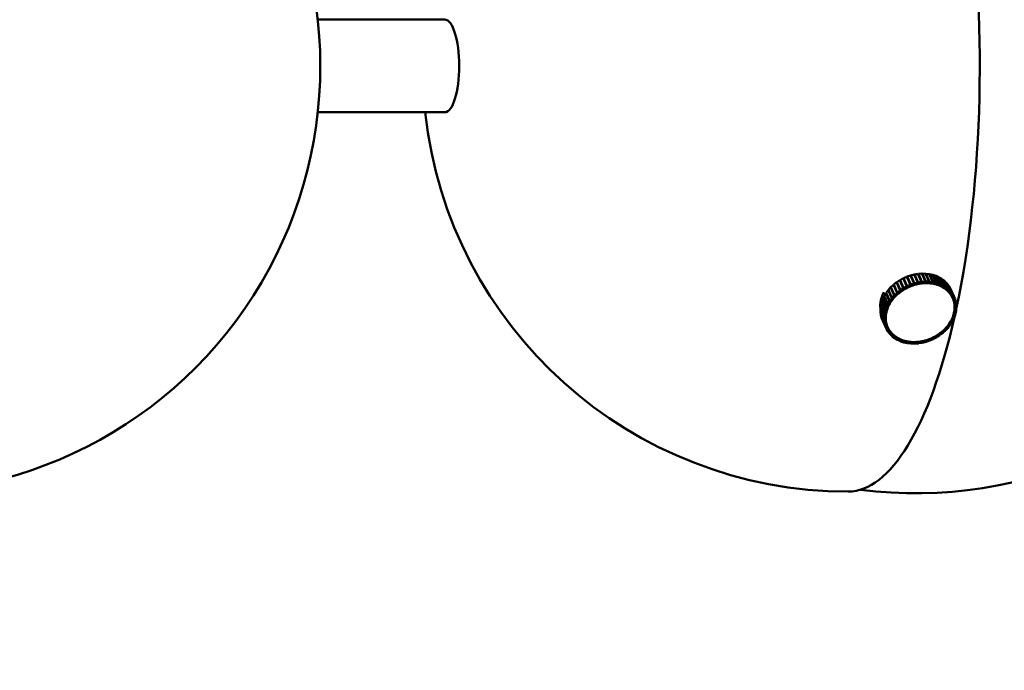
# Model space of a CAD drawing. Header units: millimetres. Extents: x 242 to 3406, y 441 to 2246.
# Tile 30 of 35: x 2931 to 3069, y 761 to 852. Entities that reach past the tile are written whole.
import ezdxf

# ---------------------------------------------------------------- set-up
doc = ezdxf.new("R2010")
doc.units = ezdxf.units.MM
doc.header["$LTSCALE"] = 12
doc.layers.add('Widoczne (ISO)', color=7, linetype='Continuous', lineweight=50)
doc.layers.add('Wymiar (ISO)', color=7, linetype='Continuous', lineweight=18)
doc.styles.add('Tekst notatki (ISO)', font='tahoma.ttf')
doc.dimstyles.new('Domyślne (ISO)', dxfattribs={"dimscale": 12, "dimtxt": 3, "dimasz": 3, "dimexe": 3.175, "dimexo": 0, "dimgap": 0.762, "dimtad": 1, "dimdec": 1, "dimlfac": 0.03937, "dimrnd": 1e-08, "dimzin": 0, "dimdsep": 46, "dimtxsty": 'Tekst notatki (ISO)', "dimblk": 'Filled-1', "dimcen": 0.09, "dimdle": 10, "dimse1": 1, "dimse2": 1, "dimclrd": 256, "dimclre": 256, "dimclrt": 256, "dimadec": 0, "dimazin": 0, "dimtfac": 0.666667, "dimtmove": 0, "dimatfit": 3, "dimfxl": 1, "dimtolj": 1, "dimlwd": 15, "dimlwe": 15, "dimarcsym": 0})

# ---------------------------------------------------------------- blocks, each defined once
blk = doc.blocks.new('Filled-1')
at = {"color": 0}
for p, q in [((0, 0), (-1, 0.25)), ((-1, 0.25), (-1, -0.25)), ((-1, 0), (0, 0)), ((-1, -0.25), (0, 0))]:
    blk.add_line(p, q, dxfattribs=at)
at = {"color": 0, "flags": 128}
blk.add_lwpolyline([(-1, -0.25), (0, 0), (-1, 0.25), (-1, -0.25)], dxfattribs=at)
at = {"color": 0}
blk.add_solid([(-1, -0.25), (0, 0), (-1, 0.25), (-1, -0.25)], dxfattribs=at)
blk = doc.blocks.new('*D4')
at = {"layer": 'Defpoints', "color": 0, "transparency": 16777216}
for p in [(1961.33, 845.66), (3116.62, 845.66), (3116.62, 501.09)]:
    blk.add_point(p, dxfattribs=at)
at = {"layer": 'Wymiar (ISO)', "lineweight": 15, "transparency": 16777216}
blk.add_line((1997.33, 501.09), (3080.62, 501.09), dxfattribs=at)
at = {"layer": 'Wymiar (ISO)', "lineweight": 15, "transparency": 16777216, "xscale": 36, "yscale": 36, "zscale": 36, "rotation": 180}
blk.add_blockref('Filled-1', (1961.33, 501.09), dxfattribs=at)
at = {"layer": 'Wymiar (ISO)', "lineweight": 15, "transparency": 16777216, "xscale": 36, "yscale": 36, "zscale": 36}
blk.add_blockref('Filled-1', (3116.62, 501.09), dxfattribs=at)
at = {"layer": 'Wymiar (ISO)', "lineweight": 18, "transparency": 16777216, "insert": (2439.87, 608.41), "char_height": 36, "attachment_point": 1, "style": 'Tekst notatki (ISO)'}
blk.add_mtext('\\A1;47.6\\P1209 mm', dxfattribs=at)
blk = doc.blocks.new('*D5')
at = {"layer": 'Defpoints', "color": 0, "transparency": 16777216}
for p in [(2593.98, 1070.45), (3345.02, 1070.45), (3056.62, 785.66)]:
    blk.add_point(p, dxfattribs=at)
at = {"layer": 'Wymiar (ISO)', "lineweight": 15, "transparency": 16777216}
blk.add_line((3345.02, 821.66), (3345.02, 1034.45), dxfattribs=at)
at = {"layer": 'Wymiar (ISO)', "lineweight": 15, "transparency": 16777216, "xscale": 36, "yscale": 36, "zscale": 36}
for p, rotation in [((3345.02, 1070.45), 90), ((3345.02, 785.66), 270)]:
    blk.add_blockref('Filled-1', p, dxfattribs=dict(at, rotation=rotation))
at = {"layer": 'Wymiar (ISO)', "lineweight": 18, "transparency": 16777216, "insert": (3237.48, 841.05), "char_height": 36, "attachment_point": 1, "rotation": 90, "style": 'Tekst notatki (ISO)'}
blk.add_mtext('\\A1;11.2\\P285 mm', dxfattribs=at)
blk = doc.blocks.new('*D6')
at = {"layer": 'Defpoints', "color": 0, "transparency": 16777216}
for p in [(2593.98, 1220.45), (3345.02, 1220.45), (3056.62, 785.66)]:
    blk.add_point(p, dxfattribs=at)
at = {"layer": 'Wymiar (ISO)', "lineweight": 15, "transparency": 16777216}
for p, q in [((3345.02, 1220.45), (3345.02, 1450.41)), ((3345.02, 821.66), (3345.02, 1184.45))]:
    blk.add_line(p, q, dxfattribs=at)
at = {"layer": 'Wymiar (ISO)', "lineweight": 15, "transparency": 16777216, "xscale": 36, "yscale": 36, "zscale": 36}
for p, rotation in [((3345.02, 1220.45), 90), ((3345.02, 785.66), 270)]:
    blk.add_blockref('Filled-1', p, dxfattribs=dict(at, rotation=rotation))
at = {"layer": 'Wymiar (ISO)', "lineweight": 18, "transparency": 16777216, "insert": (3238.25, 1265.59), "char_height": 36, "attachment_point": 1, "rotation": 90, "style": 'Tekst notatki (ISO)'}
blk.add_mtext('\\A1;17.1\\P435 mm', dxfattribs=at)
blk = doc.blocks.new('*D7')
at = {"layer": 'Defpoints', "color": 0, "transparency": 16777216}
for p in [(2593.98, 1519.95), (3345.02, 1519.95), (3056.62, 785.66)]:
    blk.add_point(p, dxfattribs=at)
at = {"layer": 'Wymiar (ISO)', "lineweight": 15, "transparency": 16777216}
for p, q in [((3345.02, 1519.95), (3345.02, 1748.48)), ((3345.02, 821.66), (3345.02, 1483.95))]:
    blk.add_line(p, q, dxfattribs=at)
at = {"layer": 'Wymiar (ISO)', "lineweight": 15, "transparency": 16777216, "xscale": 36, "yscale": 36, "zscale": 36}
for p, rotation in [((3345.02, 1519.95), 90), ((3345.02, 785.66), 270)]:
    blk.add_blockref('Filled-1', p, dxfattribs=dict(at, rotation=rotation))
at = {"layer": 'Wymiar (ISO)', "lineweight": 18, "transparency": 16777216, "insert": (3237.55, 1565.09), "char_height": 36, "attachment_point": 1, "rotation": 90, "style": 'Tekst notatki (ISO)'}
blk.add_mtext('\\A1;28.9\\P734 mm', dxfattribs=at)
blk = doc.blocks.new('*D8')
at = {"layer": 'Defpoints', "color": 0, "transparency": 16777216}
for p in [(2593.98, 1969.95), (3345.02, 1969.95), (3056.62, 785.66)]:
    blk.add_point(p, dxfattribs=at)
at = {"layer": 'Wymiar (ISO)', "lineweight": 15, "transparency": 16777216}
blk.add_line((3345.02, 821.66), (3345.02, 1933.95), dxfattribs=at)
at = {"layer": 'Wymiar (ISO)', "lineweight": 15, "transparency": 16777216, "xscale": 36, "yscale": 36, "zscale": 36}
for p, rotation in [((3345.02, 1969.95), 90), ((3345.02, 785.66), 270)]:
    blk.add_blockref('Filled-1', p, dxfattribs=dict(at, rotation=rotation))
at = {"layer": 'Wymiar (ISO)', "lineweight": 18, "transparency": 16777216, "insert": (3237.55, 1868.55), "char_height": 36, "attachment_point": 1, "rotation": 90, "style": 'Tekst notatki (ISO)'}
blk.add_mtext('\\A1;46.6\\P1184 mm', dxfattribs=at)

msp = doc.modelspace()

# ---------------------------------------------------------------- linework, layer by layer
at = {"layer": 'Widoczne (ISO)'}
for p, q in [((2972.66, 852.16), (2990.49, 852.16)), ((2972.66, 839.16), (2990.49, 839.16)), ((3054.33, 815.58), (3053.92, 815.31)), ((3054.46, 815.43), (3054.33, 815.58)), ((3054.84, 814.46), (3054.33, 815.58)), ((3054.82, 815.85), (3054.38, 815.61)), ((3054.38, 815.61), (3054.89, 814.49)), ((3054.97, 814.31), (3054.46, 815.43)), ((3054.92, 815.68), (3054.82, 815.85)), ((3055.33, 814.72), (3054.82, 815.85)), ((3055.32, 816.07), (3054.86, 815.87)), ((3054.86, 815.87), (3055.37, 814.75)), ((3054.94, 815.69), (3054.86, 815.87)), ((3055.43, 814.55), (3054.92, 815.68)), ((3054.94, 815.69), (3055.45, 814.57)), ((3055.83, 814.95), (3055.32, 816.07)), ((3055.84, 816.25), (3055.37, 816.09)), ((3055.37, 816.09), (3055.88, 814.96)), ((3055.42, 815.89), (3055.37, 816.09)), ((3055.42, 815.89), (3055.93, 814.77)), ((3056.35, 815.12), (3055.84, 816.25)), ((3056.37, 816.38), (3055.89, 816.26)), ((3055.89, 816.26), (3056.4, 815.14)), ((3055.91, 816.09), (3055.89, 816.26)), ((3056.88, 815.26), (3056.37, 816.38)), ((3056.9, 816.47), (3056.41, 816.39)), ((3056.41, 816.39), (3056.93, 815.27)), ((3056.42, 816.27), (3056.41, 816.39)), ((3057.41, 815.34), (3056.9, 816.47)), ((3056.94, 816.38), (3056.95, 816.47)), ((3057.43, 816.51), (3056.95, 816.47)), ((3056.95, 816.47), (3057.46, 815.35)), ((3057.94, 815.38), (3057.43, 816.51)), ((3057.46, 816.44), (3057.48, 816.51)), ((3057.48, 816.51), (3057.99, 815.39)), ((3057.95, 816.5), (3057.48, 816.51)), ((3058.46, 815.38), (3057.95, 816.5)), ((3057.98, 816.44), (3058, 816.5)), ((3058, 816.5), (3058.51, 815.37)), ((3058.46, 816.44), (3058, 816.5)), ((3058.97, 815.32), (3058.46, 816.44)), ((3058.48, 816.39), (3058.5, 816.44)), ((3058.5, 816.44), (3059.01, 815.31)), ((3058.95, 816.34), (3058.5, 816.44)), ((3059.46, 815.22), (3058.95, 816.34)), ((3058.97, 816.29), (3058.99, 816.33)), ((3058.99, 816.33), (3059.5, 815.21)), ((3059.41, 816.19), (3058.99, 816.33)), ((3059.92, 815.07), (3059.41, 816.19)), ((3059.43, 816.15), (3059.45, 816.18)), ((3059.45, 816.18), (3059.96, 815.06)), ((3059.84, 816), (3059.45, 816.18)), ((3060.36, 814.88), (3059.84, 816)), ((3059.86, 815.96), (3059.88, 815.98)), ((3059.88, 815.98), (3060.39, 814.86)), ((3060.24, 815.77), (3059.88, 815.98)), ((3060.76, 814.65), (3060.24, 815.77)), ((3060.26, 815.73), (3060.28, 815.74)), ((3060.28, 815.74), (3060.79, 814.62)), ((3060.6, 815.49), (3060.28, 815.74)), ((3061.12, 814.37), (3060.6, 815.49)), ((3060.62, 815.46), (3060.64, 815.47)), ((3060.64, 815.47), (3061.15, 814.34)), ((3060.92, 815.18), (3060.64, 815.47)), ((3052.71, 814.2), (3052.43, 813.82)), ((3052.77, 814.17), (3052.71, 814.2)), ((3053.22, 813.08), (3052.71, 814.2)), ((3053.06, 814.59), (3052.74, 814.23)), ((3052.74, 814.23), (3053.25, 813.11)), ((3053.13, 814.55), (3053.06, 814.59)), ((3053.57, 813.47), (3053.06, 814.59)), ((3053.45, 814.95), (3053.09, 814.62)), ((3053.09, 814.62), (3053.6, 813.5)), ((3053.53, 814.89), (3053.45, 814.95)), ((3053.96, 813.83), (3053.45, 814.95)), ((3053.88, 815.29), (3053.49, 814.98)), ((3053.49, 814.98), (3054, 813.86)), ((3053.97, 815.19), (3053.88, 815.29)), ((3054.39, 814.16), (3053.88, 815.29)), ((3053.92, 815.31), (3054.43, 814.19)), ((3054, 813.86), (3054.39, 814.16)), ((3054.34, 813.87), (3054.53, 814.02)), ((3054.53, 814.02), (3054.39, 814.16)), ((3054.43, 814.19), (3054.84, 814.46)), ((3054.55, 814.04), (3054.43, 814.19)), ((3054.53, 814.02), (3054.49, 814.12)), ((3054.55, 814.04), (3054.76, 814.17)), ((3054.76, 814.17), (3054.97, 814.31)), ((3054.97, 814.31), (3054.84, 814.46)), ((3054.89, 814.49), (3055.33, 814.72)), ((3054.99, 814.32), (3054.89, 814.49)), ((3054.99, 814.32), (3055.21, 814.44)), ((3055.21, 814.44), (3055.43, 814.55)), ((3055.43, 814.55), (3055.33, 814.72)), ((3055.37, 814.75), (3055.83, 814.95)), ((3055.45, 814.57), (3055.37, 814.75)), ((3055.45, 814.57), (3055.68, 814.66)), ((3055.68, 814.66), (3055.91, 814.76)), ((3055.91, 814.76), (3055.83, 814.95)), ((3055.88, 814.96), (3056.35, 815.12)), ((3055.93, 814.77), (3055.88, 814.96)), ((3055.93, 814.77), (3056.17, 814.85)), ((3056.17, 814.85), (3056.4, 814.93)), ((3056.4, 814.93), (3056.35, 815.12)), ((3056.36, 815.07), (3056.43, 814.94)), ((3056.4, 815.14), (3056.88, 815.26)), ((3056.43, 814.94), (3056.4, 815.14)), ((3056.43, 814.94), (3056.67, 815)), ((3056.67, 815), (3056.91, 815.06)), ((3056.91, 815.06), (3056.88, 815.26)), ((3056.89, 815.14), (3056.93, 815.06)), ((3056.93, 815.27), (3057.41, 815.34)), ((3056.93, 815.06), (3056.93, 815.27)), ((3056.93, 815.06), (3057.17, 815.1)), ((3057.17, 815.1), (3057.41, 815.14)), ((3057.41, 815.14), (3057.41, 815.34)), ((3057.41, 815.2), (3057.44, 815.14)), ((3057.44, 815.14), (3057.46, 815.35)), ((3057.44, 815.14), (3057.68, 815.16)), ((3057.46, 815.35), (3057.94, 815.38)), ((3057.68, 815.16), (3057.92, 815.18)), ((3057.92, 815.18), (3057.94, 815.38)), ((3057.92, 815.22), (3057.94, 815.18)), ((3057.94, 815.18), (3057.99, 815.39)), ((3057.94, 815.18), (3058.18, 815.17)), ((3057.99, 815.39), (3058.46, 815.38)), ((3058.18, 815.17), (3058.41, 815.17)), ((3058.41, 815.17), (3058.46, 815.38)), ((3058.42, 815.2), (3058.44, 815.17)), ((3058.44, 815.17), (3058.51, 815.37)), ((3058.44, 815.17), (3058.67, 815.14)), ((3058.51, 815.37), (3058.97, 815.32)), ((3058.67, 815.14), (3058.9, 815.12)), ((3058.9, 815.12), (3058.97, 815.32)), ((3058.9, 815.14), (3058.92, 815.11)), ((3058.92, 815.11), (3059.01, 815.31)), ((3058.92, 815.11), (3059.14, 815.07)), ((3059.01, 815.31), (3059.46, 815.22)), ((3059.14, 815.07), (3059.36, 815.02)), ((3059.36, 815.02), (3059.46, 815.22)), ((3059.37, 815.04), (3059.38, 815.01)), ((3059.38, 815.01), (3059.5, 815.21)), ((3059.38, 815.01), (3059.59, 814.94)), ((3059.5, 815.21), (3059.92, 815.07)), ((3059.59, 814.94), (3059.8, 814.88)), ((3059.8, 814.88), (3059.92, 815.07)), ((3059.81, 814.89), (3059.82, 814.87)), ((3059.82, 814.87), (3059.96, 815.06)), ((3059.82, 814.87), (3060.02, 814.78)), ((3059.96, 815.06), (3060.36, 814.88)), ((3060.02, 814.78), (3060.22, 814.69)), ((3060.22, 814.69), (3060.36, 814.88)), ((3060.22, 814.7), (3060.23, 814.68)), ((3060.23, 814.68), (3060.39, 814.86)), ((3060.23, 814.68), (3060.41, 814.58)), ((3060.39, 814.86), (3060.76, 814.65)), ((3060.41, 814.58), (3060.59, 814.47)), ((3060.59, 814.47), (3060.76, 814.65)), ((3060.6, 814.48), (3060.61, 814.46)), ((3060.61, 814.46), (3060.79, 814.62)), ((3060.61, 814.46), (3060.77, 814.33)), ((3060.77, 814.33), (3060.94, 814.21)), ((3060.79, 814.62), (3061.12, 814.37)), ((3061.43, 814.06), (3060.92, 815.18)), ((3060.94, 815.15), (3060.95, 815.15)), ((3060.94, 814.21), (3061.12, 814.37)), ((3060.94, 814.21), (3060.95, 814.19)), ((3060.95, 815.15), (3061.46, 814.03)), ((3061.19, 814.84), (3060.95, 815.15)), ((3060.95, 814.19), (3061.15, 814.34)), ((3060.95, 814.19), (3061.1, 814.05)), ((3061.1, 814.05), (3061.24, 813.91)), ((3061.15, 814.34), (3061.43, 814.06)), ((3061.71, 813.72), (3061.19, 814.84)), ((3061.21, 814.8), (3061.22, 814.81)), ((3061.22, 814.81), (3061.73, 813.68)), ((3061.42, 814.47), (3061.22, 814.81)), ((3061.24, 813.91), (3061.43, 814.06)), ((3061.25, 813.9), (3061.46, 814.03)), ((3061.93, 813.34), (3061.42, 814.47)), ((3061.43, 814.43), (3061.95, 813.31)), ((3061.43, 814.43), (3061.43, 814.43)), ((3061.46, 814.03), (3061.71, 813.72)), ((3051.93, 812.91), (3051.78, 812.5)), ((3051.97, 812.91), (3051.93, 812.91)), ((3052.44, 811.79), (3051.93, 812.91)), ((3052.14, 813.35), (3051.95, 812.95)), ((3051.95, 812.95), (3052.46, 811.83)), ((3052.18, 813.34), (3052.14, 813.35)), ((3052.65, 812.23), (3052.14, 813.35)), ((3052.4, 813.78), (3052.16, 813.39)), ((3052.16, 813.39), (3052.67, 812.27)), ((3052.45, 813.77), (3052.4, 813.78)), ((3052.91, 812.66), (3052.4, 813.78)), ((3052.43, 813.82), (3052.94, 812.7)), ((3052.67, 812.27), (3052.91, 812.66)), ((3053.12, 812.59), (3052.91, 812.66)), ((3052.94, 812.7), (3053.22, 813.08)), ((3053.13, 812.61), (3052.94, 812.7)), ((3053.13, 812.61), (3053.28, 812.8)), ((3053.42, 812.99), (3053.22, 813.08)), ((3053.25, 813.11), (3053.57, 813.47)), ((3053.43, 813.01), (3053.25, 813.11)), ((3053.28, 812.8), (3053.42, 812.99)), ((3053.42, 812.99), (3053.4, 813.02)), ((3053.43, 813.01), (3053.59, 813.18)), ((3053.75, 813.36), (3053.57, 813.47)), ((3053.59, 813.18), (3053.75, 813.36)), ((3053.6, 813.5), (3053.96, 813.83)), ((3053.77, 813.38), (3053.6, 813.5)), ((3053.75, 813.36), (3053.73, 813.4)), ((3053.77, 813.38), (3053.95, 813.54)), ((3053.95, 813.54), (3054.12, 813.71)), ((3054.12, 813.71), (3053.96, 813.83)), ((3054.14, 813.72), (3054, 813.86)), ((3054.12, 813.71), (3054.1, 813.77)), ((3054.14, 813.72), (3054.34, 813.87)), ((3061.24, 813.91), (3061.25, 813.9)), ((3061.25, 813.9), (3061.37, 813.74)), ((3061.37, 813.74), (3061.5, 813.58)), ((3061.5, 813.58), (3061.71, 813.72)), ((3061.5, 813.58), (3061.51, 813.57)), ((3061.51, 813.57), (3061.73, 813.68)), ((3061.51, 813.57), (3061.61, 813.4)), ((3061.61, 813.4), (3061.71, 813.23)), ((3061.76, 813.11), (3061.69, 813.26)), ((3061.71, 813.23), (3061.93, 813.34)), ((3061.71, 813.23), (3061.72, 813.21)), ((3061.72, 813.21), (3061.95, 813.31)), ((3061.72, 813.21), (3061.79, 813.03)), ((3061.73, 813.68), (3061.93, 813.34)), ((3061.79, 813.03), (3061.87, 812.85)), ((3061.87, 812.85), (3061.84, 812.92)), ((3061.85, 812.89), (3061.88, 812.83)), ((3061.87, 812.85), (3062.1, 812.95)), ((3061.88, 812.83), (3062.11, 812.91)), ((3061.88, 812.83), (3061.93, 812.64)), ((3061.93, 812.64), (3061.98, 812.45)), ((3061.95, 813.31), (3062.1, 812.95)), ((3062.1, 812.94), (3062.11, 812.91)), ((3062.11, 812.91), (3062.22, 812.53)), ((3051.67, 812), (3051.62, 811.59)), ((3051.62, 811.59), (3052.13, 810.47)), ((3051.62, 811.55), (3051.62, 811.14)), ((3051.64, 811.55), (3051.62, 811.55)), ((3052.13, 810.43), (3051.62, 811.55)), ((3051.69, 812), (3051.67, 812)), ((3052.18, 810.88), (3051.67, 812)), ((3051.77, 812.46), (3051.68, 812.04)), ((3051.68, 812.04), (3052.19, 810.92)), ((3051.8, 812.46), (3051.77, 812.46)), ((3052.28, 811.34), (3051.77, 812.46)), ((3051.78, 812.5), (3052.3, 811.38)), ((3052.19, 810.92), (3052.28, 811.34)), ((3052.52, 811.33), (3052.28, 811.34)), ((3052.3, 811.38), (3052.44, 811.79)), ((3052.53, 811.35), (3052.3, 811.38)), ((3052.67, 811.76), (3052.44, 811.79)), ((3052.46, 811.83), (3052.65, 812.23)), ((3052.68, 811.78), (3052.46, 811.83)), ((3052.47, 811.12), (3052.52, 811.33)), ((3052.52, 811.33), (3052.51, 811.35)), ((3052.53, 811.35), (3052.6, 811.56)), ((3052.6, 811.56), (3052.67, 811.76)), ((3052.87, 812.18), (3052.65, 812.23)), ((3052.67, 811.76), (3052.66, 811.79)), ((3052.88, 812.2), (3052.67, 812.27)), ((3052.68, 811.78), (3052.78, 811.98)), ((3052.78, 811.98), (3052.87, 812.18)), ((3052.87, 812.18), (3052.86, 812.21)), ((3052.88, 812.2), (3053, 812.4)), ((3053, 812.4), (3053.12, 812.59)), ((3053.12, 812.59), (3053.11, 812.62)), ((3061.98, 812.45), (3061.97, 812.47)), ((3061.97, 812.45), (3061.98, 812.43)), ((3061.98, 812.45), (3062.22, 812.53)), ((3061.98, 812.43), (3062.22, 812.49)), ((3061.98, 812.43), (3062.01, 812.23)), ((3062.02, 811.38), (3062, 811.17)), ((3062.01, 812.23), (3062.04, 812.03)), ((3062.04, 811.59), (3062.02, 811.38)), ((3062.04, 812.03), (3062.03, 812.05)), ((3062.03, 812.03), (3062.04, 812.01)), ((3062.04, 812.03), (3062.28, 812.09)), ((3062.04, 812.01), (3062.28, 812.05)), ((3062.04, 812.01), (3062.04, 811.81)), ((3062.04, 811.81), (3062.04, 811.61)), ((3062.04, 811.61), (3062.28, 811.64)), ((3062.04, 811.61), (3062.04, 811.62)), ((3062.04, 811.6), (3062.04, 811.59)), ((3062.04, 811.59), (3062.28, 811.6)), ((3062.21, 812.52), (3062.22, 812.49)), ((3062.22, 812.49), (3062.28, 812.09)), ((3062.28, 811.6), (3062.24, 811.19)), ((3062.26, 812.09), (3062.28, 812.05)), ((3062.27, 811.64), (3062.28, 811.6)), ((3062.28, 812.05), (3062.28, 811.64)), ((3051.62, 811.14), (3052.13, 810.02)), ((3051.63, 811.1), (3051.68, 810.7)), ((3051.64, 811.1), (3051.63, 811.1)), ((3052.14, 809.98), (3051.63, 811.1)), ((3051.68, 810.7), (3052.19, 809.58)), ((3051.69, 810.67), (3051.79, 810.28)), ((3051.7, 810.67), (3051.69, 810.67)), ((3052.2, 809.54), (3051.69, 810.67)), ((3051.79, 810.28), (3052.3, 809.16)), ((3051.8, 810.25), (3051.96, 809.88)), ((3051.81, 810.25), (3051.8, 810.25)), ((3052.32, 809.12), (3051.8, 810.25)), ((3051.96, 809.88), (3052.47, 808.76)), ((3052.13, 810.47), (3052.18, 810.88)), ((3052.37, 810.49), (3052.13, 810.47)), ((3052.37, 810.47), (3052.13, 810.43)), ((3052.13, 810.02), (3052.13, 810.43)), ((3052.38, 810.06), (3052.13, 810.02)), ((3052.38, 810.04), (3052.14, 809.98)), ((3052.19, 809.58), (3052.14, 809.98)), ((3052.42, 810.9), (3052.18, 810.88)), ((3052.42, 810.92), (3052.19, 810.92)), ((3052.37, 810.47), (3052.36, 810.48)), ((3052.37, 810.49), (3052.4, 810.69)), ((3052.37, 810.26), (3052.37, 810.47)), ((3052.38, 810.06), (3052.37, 810.26)), ((3052.38, 810.04), (3052.37, 810.06)), ((3052.4, 809.84), (3052.38, 810.04)), ((3052.4, 810.69), (3052.42, 810.9)), ((3052.42, 810.9), (3052.41, 810.92)), ((3052.42, 810.92), (3052.47, 811.12)), ((3061.53, 809.87), (3061.53, 809.87)), ((3061.64, 810.09), (3061.54, 809.89)), ((3061.54, 809.89), (3061.54, 809.89)), ((3061.54, 809.89), (3061.76, 809.84)), ((3061.73, 810.29), (3061.64, 810.09)), ((3061.73, 810.3), (3061.73, 810.29)), ((3061.73, 810.29), (3061.96, 810.24)), ((3061.82, 810.51), (3061.74, 810.31)), ((3061.74, 810.31), (3061.74, 810.32)), ((3061.74, 810.31), (3061.97, 810.28)), ((3061.96, 810.24), (3061.76, 809.84)), ((3061.89, 810.72), (3061.82, 810.51)), ((3061.94, 810.95), (3061.89, 810.74)), ((3061.89, 810.74), (3061.89, 810.75)), ((3061.89, 810.74), (3062.13, 810.73)), ((3061.89, 810.73), (3061.89, 810.72)), ((3061.89, 810.72), (3062.12, 810.69)), ((3061.99, 811.15), (3061.94, 810.95)), ((3061.94, 810.29), (3061.96, 810.24)), ((3062.12, 810.69), (3061.97, 810.28)), ((3062, 811.17), (3061.99, 811.18)), ((3061.99, 811.16), (3061.99, 811.15)), ((3061.99, 811.15), (3062.23, 811.15)), ((3062, 811.17), (3062.24, 811.19)), ((3062.1, 810.74), (3062.12, 810.69)), ((3062.23, 811.15), (3062.13, 810.73)), ((3062.21, 811.19), (3062.23, 811.15)), ((3052.43, 809.64), (3052.19, 809.58)), ((3052.44, 809.62), (3052.2, 809.54)), ((3052.3, 809.16), (3052.2, 809.54)), ((3052.54, 809.24), (3052.3, 809.16)), ((3052.55, 809.22), (3052.32, 809.12)), ((3052.47, 808.76), (3052.32, 809.12)), ((3052.43, 809.64), (3052.4, 809.84)), ((3052.44, 809.62), (3052.43, 809.64)), ((3052.49, 809.43), (3052.44, 809.62)), ((3052.7, 808.86), (3052.47, 808.76)), ((3052.49, 808.73), (3052.47, 808.76)), ((3052.54, 809.24), (3052.49, 809.43)), ((3052.71, 808.84), (3052.49, 808.73)), ((3052.69, 808.39), (3052.49, 808.73)), ((3052.55, 809.22), (3052.54, 809.24)), ((3052.62, 809.04), (3052.55, 809.22)), ((3052.7, 808.86), (3052.62, 809.04)), ((3052.66, 808.96), (3052.64, 809)), ((3052.71, 808.84), (3052.69, 808.88)), ((3052.91, 808.5), (3052.69, 808.39)), ((3052.81, 808.67), (3052.71, 808.84)), ((3052.92, 808.49), (3052.71, 808.35)), ((3052.91, 808.5), (3052.81, 808.67)), ((3052.89, 808.54), (3052.91, 808.5)), ((3052.92, 808.49), (3052.9, 808.52)), ((3053.04, 808.33), (3052.92, 808.49)), ((3060.47, 808.53), (3060.29, 808.37)), ((3060.81, 808.57), (3060.45, 808.24)), ((3060.65, 808.7), (3060.47, 808.53)), ((3060.65, 808.7), (3060.65, 808.7)), ((3060.65, 808.7), (3060.81, 808.57)), ((3060.82, 808.89), (3060.66, 808.71)), ((3060.66, 808.71), (3060.66, 808.72)), ((3060.66, 808.71), (3060.85, 808.6)), ((3060.78, 808.64), (3060.81, 808.57)), ((3060.98, 809.07), (3060.82, 808.89)), ((3061.17, 808.96), (3060.85, 808.6)), ((3060.98, 809.07), (3060.98, 809.07)), ((3060.98, 809.07), (3061.17, 808.96)), ((3061.14, 809.27), (3061, 809.08)), ((3061, 809.08), (3061, 809.09)), ((3061, 809.08), (3061.2, 808.99)), ((3061.28, 809.46), (3061.14, 809.27)), ((3061.14, 809.02), (3061.17, 808.96)), ((3061.48, 809.37), (3061.2, 808.99)), ((3061.28, 809.46), (3061.28, 809.46)), ((3061.28, 809.46), (3061.48, 809.37)), ((3061.41, 809.67), (3061.29, 809.48)), ((3061.29, 809.48), (3061.29, 809.48)), ((3061.29, 809.48), (3061.5, 809.41)), ((3061.53, 809.87), (3061.41, 809.67)), ((3061.45, 809.42), (3061.48, 809.37)), ((3061.74, 809.8), (3061.5, 809.41)), ((3061.53, 809.87), (3061.74, 809.8)), ((3061.72, 809.85), (3061.74, 809.8)), ((3052.71, 808.35), (3052.69, 808.39)), ((3052.95, 808.04), (3052.71, 808.35)), ((3053.16, 808.18), (3052.95, 808.04)), ((3052.98, 808.01), (3052.96, 808.05)), ((3053.18, 808.16), (3052.98, 808.01)), ((3053.27, 807.73), (3052.98, 808.01)), ((3053.16, 808.18), (3053.04, 808.33)), ((3053.15, 808.19), (3053.16, 808.18)), ((3053.18, 808.16), (3053.17, 808.18)), ((3053.32, 808.02), (3053.18, 808.16)), ((3053.46, 807.88), (3053.27, 807.73)), ((3053.3, 807.7), (3053.28, 807.74)), ((3053.48, 807.86), (3053.3, 807.7)), ((3053.63, 807.45), (3053.3, 807.7)), ((3053.46, 807.88), (3053.32, 808.02)), ((3053.46, 807.89), (3053.46, 807.88)), ((3053.48, 807.86), (3053.47, 807.88)), ((3053.64, 807.74), (3053.48, 807.86)), ((3053.8, 807.61), (3053.63, 807.45)), ((3053.8, 807.61), (3053.64, 807.74)), ((3053.66, 807.43), (3053.64, 807.46)), ((3053.82, 807.6), (3053.66, 807.43)), ((3054.02, 807.21), (3053.66, 807.43)), ((3053.8, 807.62), (3053.8, 807.61)), ((3053.82, 807.6), (3053.82, 807.61)), ((3054, 807.5), (3053.82, 807.6)), ((3054.18, 807.39), (3054, 807.5)), ((3054.18, 807.39), (3054.02, 807.21)), ((3054.06, 807.19), (3054.04, 807.23)), ((3054.2, 807.38), (3054.06, 807.19)), ((3054.45, 807.01), (3054.06, 807.19)), ((3054.18, 807.4), (3054.18, 807.39)), ((3054.2, 807.38), (3054.2, 807.39)), ((3054.4, 807.29), (3054.2, 807.38)), ((3054.59, 807.2), (3054.4, 807.29)), ((3054.59, 807.2), (3054.45, 807.01)), ((3054.61, 807.19), (3054.49, 807)), ((3054.59, 807.21), (3054.59, 807.2)), ((3054.61, 807.19), (3054.61, 807.2)), ((3054.82, 807.13), (3054.61, 807.19)), ((3055.03, 807.06), (3054.82, 807.13)), ((3057.99, 807.13), (3057.75, 807.07)), ((3057.99, 807.14), (3057.99, 807.13)), ((3057.99, 807.13), (3058.02, 806.93)), ((3058.25, 807.22), (3058.01, 807.14)), ((3058.01, 807.14), (3058.01, 807.14)), ((3058.01, 807.14), (3058.07, 806.95)), ((3058.54, 807.11), (3058.07, 806.95)), ((3058.49, 807.3), (3058.25, 807.22)), ((3058.48, 807.3), (3058.49, 807.3)), ((3058.49, 807.3), (3058.54, 807.11)), ((3058.58, 807.13), (3058.5, 807.31)), ((3058.74, 807.41), (3058.51, 807.31)), ((3058.51, 807.31), (3058.51, 807.31)), ((3058.51, 807.31), (3058.58, 807.13)), ((3059.04, 807.32), (3058.58, 807.13)), ((3058.97, 807.51), (3058.74, 807.41)), ((3058.96, 807.51), (3058.97, 807.51)), ((3058.97, 807.51), (3059.04, 807.32)), ((3059.21, 807.63), (3058.99, 807.52)), ((3058.99, 807.52), (3058.99, 807.52)), ((3058.99, 807.52), (3059.09, 807.35)), ((3059.53, 807.58), (3059.09, 807.35)), ((3059.43, 807.75), (3059.21, 807.63)), ((3059.43, 807.76), (3059.43, 807.75)), ((3059.43, 807.75), (3059.53, 807.58)), ((3059.44, 807.77), (3059.53, 807.58)), ((3059.66, 807.9), (3059.45, 807.76)), ((3059.45, 807.76), (3059.45, 807.77)), ((3059.45, 807.76), (3059.57, 807.61)), ((3059.99, 807.88), (3059.57, 807.61)), ((3059.87, 808.03), (3059.66, 807.9)), ((3059.86, 808.04), (3059.87, 808.03)), ((3059.87, 808.03), (3059.99, 807.88)), ((3060.08, 808.2), (3059.88, 808.05)), ((3059.88, 808.05), (3059.88, 808.05)), ((3059.88, 808.05), (3060.03, 807.91)), ((3059.93, 808), (3059.99, 807.88)), ((3060.42, 808.21), (3060.03, 807.91)), ((3060.27, 808.35), (3060.08, 808.2)), ((3060.27, 808.36), (3060.27, 808.35)), ((3060.27, 808.35), (3060.42, 808.21)), ((3060.29, 808.37), (3060.29, 808.37)), ((3060.29, 808.37), (3060.45, 808.24)), ((3060.37, 808.3), (3060.42, 808.21)), ((3054.49, 807), (3054.47, 807.04)), ((3054.91, 806.86), (3054.49, 807)), ((3055.03, 807.06), (3054.91, 806.86)), ((3054.96, 806.85), (3054.94, 806.9)), ((3055.05, 807.05), (3054.96, 806.85)), ((3055.4, 806.76), (3054.96, 806.85)), ((3055.03, 807.06), (3055.03, 807.06)), ((3055.05, 807.05), (3055.05, 807.06)), ((3055.28, 807.01), (3055.05, 807.05)), ((3055.5, 806.96), (3055.28, 807.01)), ((3055.5, 806.96), (3055.4, 806.76)), ((3055.45, 806.75), (3055.42, 806.8)), ((3055.52, 806.95), (3055.45, 806.75)), ((3055.91, 806.7), (3055.45, 806.75)), ((3055.49, 806.96), (3055.5, 806.96)), ((3055.52, 806.95), (3055.52, 806.96)), ((3055.75, 806.93), (3055.52, 806.95)), ((3055.98, 806.9), (3055.75, 806.93)), ((3055.98, 806.9), (3055.91, 806.7)), ((3055.95, 806.69), (3055.93, 806.75)), ((3056, 806.9), (3055.95, 806.69)), ((3056.43, 806.68), (3055.95, 806.69)), ((3055.98, 806.91), (3055.98, 806.9)), ((3056, 806.9), (3056, 806.91)), ((3056.24, 806.9), (3056, 806.9)), ((3056.48, 806.89), (3056.24, 806.9)), ((3056.48, 806.89), (3056.43, 806.68)), ((3056.48, 806.69), (3056.44, 806.76)), ((3056.47, 806.9), (3056.48, 806.89)), ((3056.5, 806.89), (3056.48, 806.69)), ((3056.96, 806.72), (3056.48, 806.69)), ((3056.74, 806.91), (3056.5, 806.89)), ((3056.5, 806.89), (3056.5, 806.9)), ((3056.98, 806.93), (3056.74, 806.91)), ((3056.98, 806.93), (3056.96, 806.72)), ((3057.01, 806.73), (3056.97, 806.81)), ((3056.98, 806.93), (3056.98, 806.93)), ((3057.24, 806.97), (3057, 806.93)), ((3057, 806.93), (3057, 806.93)), ((3057, 806.93), (3057.01, 806.73)), ((3057.49, 806.8), (3057.01, 806.73)), ((3057.49, 807.01), (3057.24, 806.97)), ((3057.48, 807.01), (3057.49, 807.01)), ((3057.49, 807.01), (3057.49, 806.8)), ((3057.54, 806.81), (3057.49, 806.92)), ((3057.75, 807.07), (3057.51, 807.01)), ((3057.51, 807.01), (3057.51, 807.02)), ((3057.51, 807.01), (3057.54, 806.81)), ((3058.02, 806.93), (3057.54, 806.81)), ((3058.07, 806.95), (3057.99, 807.1))]:
    msp.add_line(p, q, dxfattribs=at)
for centre, radius, start, end in [((2913.01, 845.66), 60, 262.5072, 97.4928), ((3056.62, 845.66), 60, 262.5353, 97.4647), ((3047.11, 845.66), 59.75, 186.2454, 270)]:
    msp.add_arc(centre, radius, start, end, dxfattribs=at)
for centre, major_axis, ratio, start_param, end_param in [((3047.11, 845.66), (0, 59.75), 0.309017, 4.105472, 6.235881), ((2990.49, 845.66), (0, 6.5), 0.309017, 3.141593, 6.283185), ((3056.7, 812.16), (4.55, 2.08), 0.787526, 1.706586, 1.707285), ((3056.7, 812.16), (4.55, 2.08), 0.787526, 1.597624, 1.602433), ((3056.7, 812.16), (4.55, 2.08), 0.787526, 1.492774, 1.496421), ((3057.21, 811.04), (4.55, 2.08), 0.787526, 1.757072, 1.861792), ((3057.21, 811.04), (4.55, 2.08), 0.787526, 1.652352, 1.757072), ((3057.21, 811.04), (4.55, 2.08), 0.787526, 1.547633, 1.652352), ((3057.21, 811.04), (4.55, 2.08), 0.787526, 1.442913, 1.547633), ((3057.21, 811.04), (4.55, 2.08), 0.787526, 1.338193, 1.442913), ((3057.21, 811.04), (4.55, 2.08), 0.787526, 1.233473, 1.338193), ((3057.21, 811.04), (4.55, 2.08), 0.787526, 1.128753, 1.233473), ((3057.21, 811.04), (4.55, 2.08), 0.787526, 1.024034, 1.128753), ((3057.21, 811.04), (4.55, 2.08), 0.787526, 0.919314, 1.024034), ((3057.21, 811.04), (4.55, 2.08), 0.787526, 0.814594, 0.919314), ((3057.21, 811.04), (4.55, 2.08), 0.787526, 0.709874, 0.814594), ((3057.21, 811.04), (4.55, 2.08), 0.787526, 0.605155, 0.709874), ((3057.21, 811.04), (4.55, 2.08), 0.787526, 0.500435, 0.605155), ((3057.21, 811.04), (4.55, 2.08), 0.787526, 0.395715, 0.500435), ((3057.21, 811.04), (4.55, 2.08), 0.787526, 0.290995, 0.395715), ((3057.21, 811.04), (4.55, 2.08), 0.787526, 0.186276, 0.290995), ((3056.44, 812.72), (-4.55, -2.08), 0.787526, 5.468257, 6.025541), ((3057.21, 811.04), (4.55, 2.08), 0.787526, 2.175951, 2.280671), ((3057.21, 811.04), (4.55, 2.08), 0.787526, 2.071231, 2.175951), ((3057.21, 811.04), (4.55, 2.08), 0.787526, 1.966512, 2.071231), ((3057.21, 811.04), (4.55, 2.08), 0.787526, 1.861792, 1.966512), ((3057.21, 811.04), (4.55, 2.08), 0.787526, 0.081556, 0.186276), ((3057.21, 811.04), (4.55, 2.08), 0.787526, 6.260021, 6.364741), ((3057.21, 811.04), (4.55, 2.08), 0.787526, 6.155302, 6.260021), ((3057.21, 811.04), (4.55, 2.08), 0.787526, 6.050582, 6.155302), ((3056.44, 812.72), (-4.55, -2.08), 0.787526, 6.039532, 6.043709), ((3057.21, 811.04), (4.55, 2.08), 0.787526, 2.49011, 2.59483), ((3057.21, 811.04), (4.55, 2.08), 0.787526, 2.385391, 2.49011), ((3057.21, 811.04), (4.55, 2.08), 0.787526, 2.280671, 2.385391), ((3057.21, 811.04), (-4.55, -2.08), 0.787526, 2.59483, 2.69955), ((3057.21, 811.04), (4.55, 2.08), 0.787526, 5.945862, 6.050582), ((3057.21, 811.04), (4.55, 2.08), 0.787526, 5.841142, 5.945862), ((3047.11, 845.66), (0, -59.75), 0.309017, 0, 0.940491), ((3057.21, 811.04), (-4.55, -2.08), 0.787526, 5.841142, 5.945862), ((3057.21, 811.04), (-4.55, -2.08), 0.787526, 5.945862, 6.050582), ((3057.21, 811.04), (4.55, 2.08), 0.787526, 2.59483, 2.69955), ((3057.21, 811.04), (-4.55, -2.08), 0.787526, 2.280671, 2.385391), ((3057.21, 811.04), (-4.55, -2.08), 0.787526, 2.385391, 2.49011), ((3057.21, 811.04), (-4.55, -2.08), 0.787526, 2.49011, 2.59483), ((3057.21, 811.04), (-4.55, -2.08), 0.787526, 6.050582, 6.155302), ((3057.21, 811.04), (-4.55, -2.08), 0.787526, 6.155302, 6.260021), ((3057.21, 811.04), (-4.55, -2.08), 0.787526, 6.260021, 6.364741), ((3057.21, 811.04), (-4.55, -2.08), 0.787526, 0.081556, 0.186276), ((3057.21, 811.04), (-4.55, -2.08), 0.787526, 1.861792, 1.966512), ((3057.21, 811.04), (-4.55, -2.08), 0.787526, 1.966512, 2.071231), ((3057.21, 811.04), (-4.55, -2.08), 0.787526, 2.071231, 2.175951), ((3057.21, 811.04), (-4.55, -2.08), 0.787526, 2.175951, 2.280671), ((3057.21, 811.04), (-4.55, -2.08), 0.787526, 0.186276, 0.290995), ((3057.21, 811.04), (-4.55, -2.08), 0.787526, 0.290995, 0.395715), ((3057.21, 811.04), (-4.55, -2.08), 0.787526, 0.395715, 0.500435), ((3057.21, 811.04), (-4.55, -2.08), 0.787526, 0.500435, 0.605155), ((3057.21, 811.04), (-4.55, -2.08), 0.787526, 0.605155, 0.709874), ((3057.21, 811.04), (-4.55, -2.08), 0.787526, 0.709874, 0.814594), ((3057.21, 811.04), (-4.55, -2.08), 0.787526, 1.338193, 1.442913), ((3057.21, 811.04), (-4.55, -2.08), 0.787526, 1.442913, 1.547633), ((3057.21, 811.04), (-4.55, -2.08), 0.787526, 1.547633, 1.652352), ((3057.21, 811.04), (-4.55, -2.08), 0.787526, 1.652352, 1.757072), ((3057.21, 811.04), (-4.55, -2.08), 0.787526, 1.757072, 1.861792), ((3057.21, 811.04), (-4.55, -2.08), 0.787526, 0.814594, 0.919314), ((3057.21, 811.04), (-4.55, -2.08), 0.787526, 0.919314, 1.024034), ((3057.21, 811.04), (-4.55, -2.08), 0.787526, 1.024034, 1.128753), ((3057.21, 811.04), (-4.55, -2.08), 0.787526, 1.128753, 1.233473), ((3057.21, 811.04), (-4.55, -2.08), 0.787526, 1.233473, 1.338193)]:
    msp.add_ellipse(centre, major_axis=major_axis, ratio=ratio, start_param=start_param, end_param=end_param, dxfattribs=at)

# ---------------------------------------------------------------- dimensions: what is measured, and where the dimension line sits
at = {"layer": 'Wymiar (ISO)', "lineweight": 18}
for base, p1, p2, angle, text, override, picture, middle in [((3345.02, 1969.95), (3056.62, 785.66), (2593.98, 1969.95), 270, '<>\\P1184 mm', {"dimgap": 0.762, "dimdec": 1, "dimlfac": 0.03937, "dimpost": '\\X', "dimse1": 1, "dimse2": 1, "dimtol": 0, "dimlim": 0, "dimtp": 0, "dimtm": 0, "dimtdec": 2, "dimtofl": 0, "dimatfit": 1, "dimtvp": -0.25}, '*D8', (3345.02, 1967.65)), ((3345.02, 1519.95), (3056.62, 785.66), (2593.98, 1519.95), 270, '<>\\P734 mm', {"dimgap": 0.762, "dimdec": 1, "dimlfac": 0.03937, "dimpost": '\\X', "dimse1": 1, "dimse2": 1, "dimtol": 0, "dimlim": 0, "dimtp": 0, "dimtm": 0, "dimtdec": 2, "dimtofl": 0, "dimatfit": 2, "dimtvp": -0.25}, '*D7', (3345.02, 1652.21)), ((3345.02, 1220.45), (3056.62, 785.66), (2593.98, 1220.45), 270, '<>\\P435 mm', {"dimgap": 0.762, "dimdec": 1, "dimlfac": 0.03937, "dimpost": '\\X', "dimse1": 1, "dimse2": 1, "dimtol": 0, "dimlim": 0, "dimtp": 0, "dimtm": 0, "dimtdec": 2, "dimtofl": 0, "dimatfit": 2, "dimtvp": -0.25}, '*D6', (3345.02, 1353.43)), ((3345.02, 1070.45), (3056.62, 785.66), (2593.98, 1070.45), 270, '<>\\P285 mm', {"dimgap": 0.762, "dimdec": 1, "dimlfac": 0.03937, "dimpost": '\\X', "dimse1": 1, "dimse2": 1, "dimtol": 0, "dimlim": 0, "dimtp": 0, "dimtm": 0, "dimtdec": 2, "dimtofl": 0, "dimatfit": 1, "dimtvp": -0.25}, '*D5', (3345.02, 928.05)), ((3116.62, 501.09), (1961.33, 845.66), (3116.62, 845.66), 180, '<>\\P1209 mm', {"dimgap": 0.762, "dimdec": 1, "dimlfac": 0.041202, "dimpost": '\\X', "dimse1": 1, "dimse2": 1, "dimtol": 0, "dimlim": 0, "dimtp": 0, "dimtm": 0, "dimtdec": 2, "dimtofl": 0, "dimatfit": 1, "dimtvp": -0.25}, '*D4', (2538.98, 501.09))]:
    dim = msp.add_linear_dim(base=base, p1=p1, p2=p2, angle=angle, text=text, dimstyle='Domyślne (ISO)', override=override, dxfattribs=at)
    dim.commit()
    dim.dimension.update_dxf_attribs({"geometry": picture, "text_midpoint": middle, "dimtype": 160})

doc.saveas('drawing.dxf')
